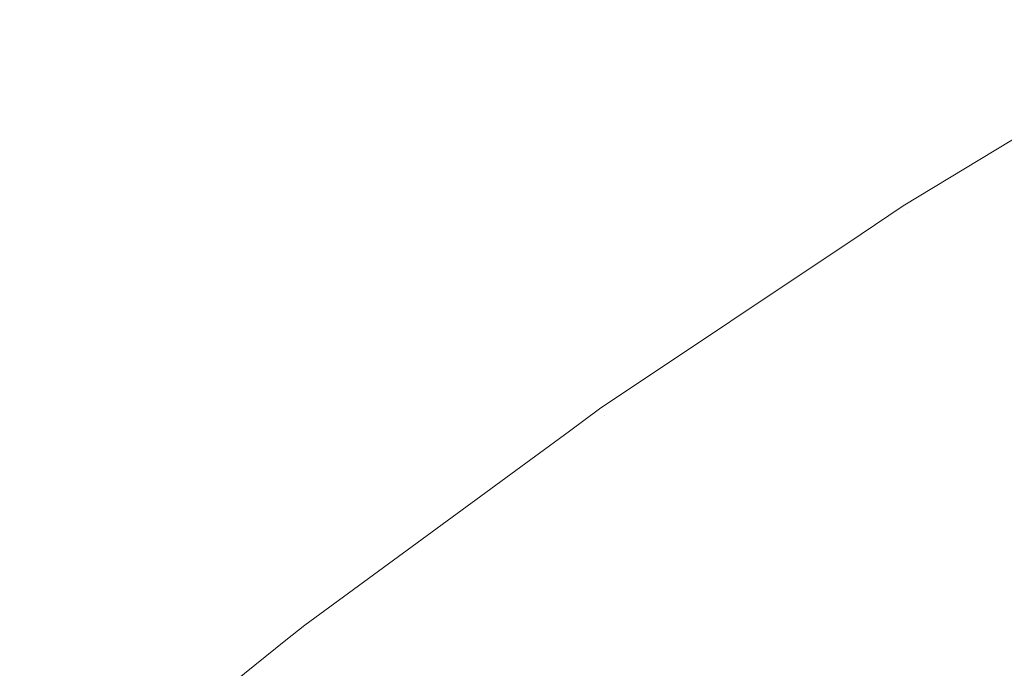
# Model space of a CAD drawing. Header units: centimetres. Extents: x -26 to 27.3, y 37.2 to 39.
# Tile 61 of 256: x -25.92401 to -25.91226, y 38.97893 to 38.98667. Entities that reach past the tile are written whole.
import ezdxf

# ---------------------------------------------------------------- set-up
doc = ezdxf.new("R2010")
doc.units = ezdxf.units.CM
doc.header["$LTSCALE"] = 2.54
doc.layers.add('Lucido design-1', color=7, linetype='Continuous')

# ---------------------------------------------------------------- blocks, each defined once
blk = doc.blocks.new('Gruppo-6-1')
at = {"color": 7, "linetype": 'Continuous', "lineweight": 9}
for points, invisible_edges in [([(-25.910396, 38.986313, -349.382667), (-25.913464, 38.984451, -349.382667), (-25.913438, 38.984411, -349.379592), (-25.90971, 38.986674, -349.379592)], 14), ([(-25.910396, 38.986313, -373.34943), (-25.913464, 38.984451, -373.34943), (-25.913438, 38.984411, -373.346355), (-25.90971, 38.986674, -373.346355)], 14), ([(-25.909686, 38.986632, -349.987027), (-25.913413, 38.984371, -349.987027), (-25.913464, 38.984451, -349.982667), (-25.910396, 38.986313, -349.982667)], 11), ([(-25.909686, 38.986632, -373.95379), (-25.913413, 38.984371, -373.95379), (-25.913464, 38.984451, -373.94943), (-25.910396, 38.986313, -373.94943)], 11), ([(-25.913323, 38.984231, -349.375446), (-25.909603, 38.986489, -349.375446), (-25.90971, 38.986674, -349.379592), (-25.913438, 38.984411, -349.379592)], 15), ([(-25.913323, 38.984231, -373.342209), (-25.909603, 38.986489, -373.342209), (-25.90971, 38.986674, -373.346355), (-25.913438, 38.984411, -373.346355)], 15), ([(-25.913413, 38.984371, -349.987027), (-25.909686, 38.986632, -349.987027), (-25.909553, 38.986402, -349.991159), (-25.91327, 38.984146, -349.991159)], 15), ([(-25.913413, 38.984371, -373.95379), (-25.909686, 38.986632, -373.95379), (-25.909553, 38.986402, -373.957922), (-25.91327, 38.984146, -373.957922)], 15), ([(-25.913116, 38.983905, -349.37131), (-25.90941, 38.986154, -349.37131), (-25.909603, 38.986489, -349.375446), (-25.913323, 38.984231, -349.375446)], 15), ([(-25.913116, 38.983905, -373.338073), (-25.90941, 38.986154, -373.338073), (-25.909603, 38.986489, -373.342209), (-25.913323, 38.984231, -373.342209)], 15), ([(-25.91327, 38.984146, -349.991159), (-25.909553, 38.986402, -349.991159), (-25.909335, 38.986024, -349.995273), (-25.913035, 38.983778, -349.995273)], 15), ([(-25.91327, 38.984146, -373.957922), (-25.909553, 38.986402, -373.957922), (-25.909335, 38.986024, -373.962036), (-25.913035, 38.983778, -373.962036)], 15), ([(-25.913464, 38.984451, -349.382667), (-25.910396, 38.986313, -349.382667), (-25.910396, 38.986313, -349.982667), (-25.913464, 38.984451, -349.982667)], 10), ([(-25.913464, 38.984451, -373.34943), (-25.910396, 38.986313, -373.34943), (-25.910396, 38.986313, -373.94943), (-25.913464, 38.984451, -373.94943)], 10), ([(-25.912816, 38.983435, -349.367189), (-25.909131, 38.985671, -349.367189), (-25.90941, 38.986154, -349.37131), (-25.913116, 38.983905, -349.37131)], 15), ([(-25.912816, 38.983435, -373.333952), (-25.909131, 38.985671, -373.333952), (-25.90941, 38.986154, -373.338073), (-25.913116, 38.983905, -373.338073)], 15), ([(-25.913035, 38.983778, -349.995273), (-25.909335, 38.986024, -349.995273), (-25.909032, 38.985499, -349.999363), (-25.912709, 38.983267, -349.999363)], 15), ([(-25.913035, 38.983778, -373.962036), (-25.909335, 38.986024, -373.962036), (-25.909032, 38.985499, -373.966126), (-25.912709, 38.983267, -373.966126)], 15), ([(-25.912424, 38.98282, -349.363092), (-25.908766, 38.985039, -349.363092), (-25.909131, 38.985671, -349.367189), (-25.912816, 38.983435, -349.367189)], 15), ([(-25.912424, 38.98282, -373.329855), (-25.908766, 38.985039, -373.329855), (-25.909131, 38.985671, -373.333952), (-25.912816, 38.983435, -373.333952)], 15), ([(-25.912709, 38.983267, -349.999363), (-25.909032, 38.985499, -349.999363), (-25.908645, 38.984829, -350.00342), (-25.912294, 38.982615, -350.00342)], 15), ([(-25.912709, 38.983267, -373.966126), (-25.909032, 38.985499, -373.966126), (-25.908645, 38.984829, -373.970183), (-25.912294, 38.982615, -373.970183)], 15), ([(-25.91194, 38.98206, -349.359025), (-25.908316, 38.984259, -349.359025), (-25.908766, 38.985039, -349.363092), (-25.912424, 38.98282, -349.363092)], 15), ([(-25.91194, 38.98206, -373.325788), (-25.908316, 38.984259, -373.325788), (-25.908766, 38.985039, -373.329855), (-25.912424, 38.98282, -373.329855)], 15), ([(-25.912294, 38.982615, -350.00342), (-25.908645, 38.984829, -350.00342), (-25.908175, 38.984015, -350.007438), (-25.911789, 38.981823, -350.007438)], 15), ([(-25.912294, 38.982615, -373.970183), (-25.908645, 38.984829, -373.970183), (-25.908175, 38.984015, -373.974201), (-25.911789, 38.981823, -373.974201)], 15), ([(-25.913969, 38.984113, -349.382667), (-25.917091, 38.982027, -349.382667), (-25.917064, 38.981988, -349.379592), (-25.913438, 38.984411, -349.379592)], 14), ([(-25.913969, 38.984113, -373.34943), (-25.917091, 38.982027, -373.34943), (-25.917064, 38.981988, -373.346355), (-25.913438, 38.984411, -373.346355)], 14), ([(-25.916942, 38.981813, -349.375446), (-25.913323, 38.984231, -349.375446), (-25.913438, 38.984411, -349.379592), (-25.917064, 38.981988, -349.379592)], 15), ([(-25.916942, 38.981813, -373.342209), (-25.913323, 38.984231, -373.342209), (-25.913438, 38.984411, -373.346355), (-25.917064, 38.981988, -373.346355)], 15), ([(-25.913438, 38.984411, -349.379592), (-25.913464, 38.984451, -349.382667), (-25.913969, 38.984113, -349.382667)], 9), ([(-25.913464, 38.984451, -349.982667), (-25.913969, 38.984113, -349.982667), (-25.913969, 38.984113, -349.382667), (-25.913464, 38.984451, -349.382667)], 10), ([(-25.913969, 38.984113, -349.982667), (-25.913464, 38.984451, -349.982667), (-25.913413, 38.984371, -349.987027)], 10), ([(-25.913438, 38.984411, -373.346355), (-25.913464, 38.984451, -373.34943), (-25.913969, 38.984113, -373.34943)], 9), ([(-25.913464, 38.984451, -373.94943), (-25.913969, 38.984113, -373.94943), (-25.913969, 38.984113, -373.34943), (-25.913464, 38.984451, -373.34943)], 10), ([(-25.913969, 38.984113, -373.94943), (-25.913464, 38.984451, -373.94943), (-25.913413, 38.984371, -373.95379)], 10), ([(-25.913413, 38.984371, -349.987027), (-25.917037, 38.981949, -349.987027), (-25.917091, 38.982027, -349.982667), (-25.913969, 38.984113, -349.982667)], 11), ([(-25.913413, 38.984371, -373.95379), (-25.917037, 38.981949, -373.95379), (-25.917091, 38.982027, -373.94943), (-25.913969, 38.984113, -373.94943)], 11), ([(-25.917037, 38.981949, -349.987027), (-25.913413, 38.984371, -349.987027), (-25.91327, 38.984146, -349.991159), (-25.916884, 38.981731, -349.991159)], 15), ([(-25.917037, 38.981949, -373.95379), (-25.913413, 38.984371, -373.95379), (-25.91327, 38.984146, -373.957922), (-25.916884, 38.981731, -373.957922)], 15), ([(-25.91672, 38.981497, -349.37131), (-25.913116, 38.983905, -349.37131), (-25.913323, 38.984231, -349.375446), (-25.916942, 38.981813, -349.375446)], 15), ([(-25.91672, 38.981497, -373.338073), (-25.913116, 38.983905, -373.338073), (-25.913323, 38.984231, -373.342209), (-25.916942, 38.981813, -373.342209)], 15), ([(-25.917091, 38.982027, -349.382667), (-25.913969, 38.984113, -349.382667), (-25.913969, 38.984113, -349.982667), (-25.917091, 38.982027, -349.982667)], 10), ([(-25.917091, 38.982027, -373.34943), (-25.913969, 38.984113, -373.34943), (-25.913969, 38.984113, -373.94943), (-25.917091, 38.982027, -373.94943)], 10), ([(-25.916884, 38.981731, -349.991159), (-25.91327, 38.984146, -349.991159), (-25.913035, 38.983778, -349.995273), (-25.916634, 38.981374, -349.995273)], 15), ([(-25.916884, 38.981731, -373.957922), (-25.91327, 38.984146, -373.957922), (-25.913035, 38.983778, -373.962036), (-25.916634, 38.981374, -373.962036)], 15), ([(-25.9164, 38.98104, -349.367189), (-25.912816, 38.983435, -349.367189), (-25.913116, 38.983905, -349.37131), (-25.91672, 38.981497, -349.37131)], 15), ([(-25.9164, 38.98104, -373.333952), (-25.912816, 38.983435, -373.333952), (-25.913116, 38.983905, -373.338073), (-25.91672, 38.981497, -373.338073)], 15), ([(-25.916634, 38.981374, -349.995273), (-25.913035, 38.983778, -349.995273), (-25.912709, 38.983267, -349.999363), (-25.916286, 38.980877, -349.999363)], 15), ([(-25.916634, 38.981374, -373.962036), (-25.913035, 38.983778, -373.962036), (-25.912709, 38.983267, -373.966126), (-25.916286, 38.980877, -373.966126)], 15), ([(-25.915982, 38.980442, -349.363092), (-25.912424, 38.98282, -349.363092), (-25.912816, 38.983435, -349.367189), (-25.9164, 38.98104, -349.367189)], 15), ([(-25.915982, 38.980442, -373.329855), (-25.912424, 38.98282, -373.329855), (-25.912816, 38.983435, -373.333952), (-25.9164, 38.98104, -373.333952)], 15), ([(-25.916286, 38.980877, -349.999363), (-25.912709, 38.983267, -349.999363), (-25.912294, 38.982615, -350.00342), (-25.915843, 38.980244, -350.00342)], 15), ([(-25.916286, 38.980877, -373.966126), (-25.912709, 38.983267, -373.966126), (-25.912294, 38.982615, -373.970183), (-25.915843, 38.980244, -373.970183)], 15), ([(-25.915465, 38.979705, -349.359025), (-25.91194, 38.98206, -349.359025), (-25.912424, 38.98282, -349.363092), (-25.915982, 38.980442, -349.363092)], 15), ([(-25.915465, 38.979705, -373.325788), (-25.91194, 38.98206, -373.325788), (-25.912424, 38.98282, -373.329855), (-25.915982, 38.980442, -373.329855)], 15), ([(-25.915843, 38.980244, -350.00342), (-25.912294, 38.982615, -350.00342), (-25.911789, 38.981823, -350.007438), (-25.915304, 38.979474, -350.007438)], 15), ([(-25.915843, 38.980244, -373.970183), (-25.912294, 38.982615, -373.970183), (-25.911789, 38.981823, -373.974201), (-25.915304, 38.979474, -373.974201)], 15), ([(-25.914852, 38.978829, -349.354995), (-25.911366, 38.981158, -349.354995), (-25.91194, 38.98206, -349.359025), (-25.915465, 38.979705, -349.359025)], 15), ([(-25.914852, 38.978829, -373.321758), (-25.911366, 38.981158, -373.321758), (-25.91194, 38.98206, -373.325788), (-25.915465, 38.979705, -373.325788)], 15), ([(-25.917451, 38.981764, -349.382667), (-25.92061, 38.979447, -349.382667), (-25.920581, 38.97941, -349.379592), (-25.917064, 38.981988, -349.379592)], 14), ([(-25.917451, 38.981764, -373.34943), (-25.92061, 38.979447, -373.34943), (-25.920581, 38.97941, -373.346355), (-25.917064, 38.981988, -373.346355)], 14), ([(-25.917037, 38.981949, -349.987027), (-25.920552, 38.979372, -349.987027), (-25.92061, 38.979447, -349.982667), (-25.917451, 38.981764, -349.982667)], 11), ([(-25.917037, 38.981949, -373.95379), (-25.920552, 38.979372, -373.95379), (-25.92061, 38.979447, -373.94943), (-25.917451, 38.981764, -373.94943)], 11), ([(-25.920451, 38.97924, -349.375446), (-25.916942, 38.981813, -349.375446), (-25.917064, 38.981988, -349.379592), (-25.920581, 38.97941, -349.379592)], 15), ([(-25.920451, 38.97924, -373.342209), (-25.916942, 38.981813, -373.342209), (-25.917064, 38.981988, -373.346355), (-25.920581, 38.97941, -373.346355)], 15), ([(-25.920552, 38.979372, -349.987027), (-25.917037, 38.981949, -349.987027), (-25.916884, 38.981731, -349.991159), (-25.92039, 38.979161, -349.991159)], 15), ([(-25.920552, 38.979372, -373.95379), (-25.917037, 38.981949, -373.95379), (-25.916884, 38.981731, -373.957922), (-25.92039, 38.979161, -373.957922)], 15), ([(-25.917064, 38.981988, -349.379592), (-25.917091, 38.982027, -349.382667), (-25.917451, 38.981764, -349.382667)], 9), ([(-25.917091, 38.982027, -349.982667), (-25.917451, 38.981764, -349.982667), (-25.917451, 38.981764, -349.382667), (-25.917091, 38.982027, -349.382667)], 10), ([(-25.917451, 38.981764, -349.982667), (-25.917091, 38.982027, -349.982667), (-25.917037, 38.981949, -349.987027)], 10), ([(-25.917064, 38.981988, -373.346355), (-25.917091, 38.982027, -373.34943), (-25.917451, 38.981764, -373.34943)], 9), ([(-25.917091, 38.982027, -373.94943), (-25.917451, 38.981764, -373.94943), (-25.917451, 38.981764, -373.34943), (-25.917091, 38.982027, -373.34943)], 10), ([(-25.917451, 38.981764, -373.94943), (-25.917091, 38.982027, -373.94943), (-25.917037, 38.981949, -373.95379)], 10), ([(-25.920216, 38.978934, -349.37131), (-25.91672, 38.981497, -349.37131), (-25.916942, 38.981813, -349.375446), (-25.920451, 38.97924, -349.375446)], 15), ([(-25.920216, 38.978934, -373.338073), (-25.91672, 38.981497, -373.338073), (-25.916942, 38.981813, -373.342209), (-25.920451, 38.97924, -373.342209)], 15), ([(-25.915304, 38.979474, -350.007438), (-25.911789, 38.981823, -350.007438), (-25.911196, 38.980892, -350.011411), (-25.914671, 38.97857, -350.011411)], 15), ([(-25.915304, 38.979474, -373.974201), (-25.911789, 38.981823, -373.974201), (-25.911196, 38.980892, -373.978174), (-25.914671, 38.97857, -373.978174)], 15), ([(-25.92061, 38.979447, -349.382667), (-25.917451, 38.981764, -349.382667), (-25.917451, 38.981764, -349.982667), (-25.92061, 38.979447, -349.982667)], 10), ([(-25.92061, 38.979447, -373.34943), (-25.917451, 38.981764, -373.34943), (-25.917451, 38.981764, -373.94943), (-25.92061, 38.979447, -373.94943)], 10), ([(-25.92039, 38.979161, -349.991159), (-25.916884, 38.981731, -349.991159), (-25.916634, 38.981374, -349.995273), (-25.920124, 38.978814, -349.995273)], 15), ([(-25.92039, 38.979161, -373.957922), (-25.916884, 38.981731, -373.957922), (-25.916634, 38.981374, -373.962036), (-25.920124, 38.978814, -373.962036)], 15), ([(-25.919876, 38.978491, -349.367189), (-25.9164, 38.98104, -349.367189), (-25.91672, 38.981497, -349.37131), (-25.920216, 38.978934, -349.37131)], 15), ([(-25.919876, 38.978491, -373.333952), (-25.9164, 38.98104, -373.333952), (-25.91672, 38.981497, -373.338073), (-25.920216, 38.978934, -373.338073)], 15), ([(-25.920124, 38.978814, -349.995273), (-25.916634, 38.981374, -349.995273), (-25.916286, 38.980877, -349.999363), (-25.919755, 38.978334, -349.999363)], 15), ([(-25.920124, 38.978814, -373.962036), (-25.916634, 38.981374, -373.962036), (-25.916286, 38.980877, -373.966126), (-25.919755, 38.978334, -373.966126)], 15), ([(-25.914141, 38.977814, -349.35101), (-25.9107, 38.980114, -349.35101), (-25.911366, 38.981158, -349.354995), (-25.914852, 38.978829, -349.354995)], 15), ([(-25.914141, 38.977814, -373.317773), (-25.9107, 38.980114, -373.317773), (-25.911366, 38.981158, -373.321758), (-25.914852, 38.978829, -373.321758)], 15), ([(-25.919432, 38.977913, -349.363092), (-25.915982, 38.980442, -349.363092), (-25.9164, 38.98104, -349.367189), (-25.919876, 38.978491, -349.367189)], 15), ([(-25.919432, 38.977913, -373.329855), (-25.915982, 38.980442, -373.329855), (-25.9164, 38.98104, -373.333952), (-25.919876, 38.978491, -373.333952)], 15), ([(-25.919755, 38.978334, -349.999363), (-25.916286, 38.980877, -349.999363), (-25.915843, 38.980244, -350.00342), (-25.919284, 38.97772, -350.00342)], 15), ([(-25.919755, 38.978334, -373.966126), (-25.916286, 38.980877, -373.966126), (-25.915843, 38.980244, -373.970183), (-25.919284, 38.97772, -373.970183)], 15), ([(-25.914671, 38.97857, -350.011411), (-25.911196, 38.980892, -350.011411), (-25.910516, 38.979825, -350.015332), (-25.913945, 38.977534, -350.015332)], 15), ([(-25.914671, 38.97857, -373.978174), (-25.911196, 38.980892, -373.978174), (-25.910516, 38.979825, -373.982095), (-25.913945, 38.977534, -373.982095)], 15), ([(-25.918884, 38.977198, -349.359025), (-25.915465, 38.979705, -349.359025), (-25.915982, 38.980442, -349.363092), (-25.919432, 38.977913, -349.363092)], 15), ([(-25.918884, 38.977198, -373.325788), (-25.915465, 38.979705, -373.325788), (-25.915982, 38.980442, -373.329855), (-25.919432, 38.977913, -373.329855)], 15), ([(-25.919284, 38.97772, -350.00342), (-25.915843, 38.980244, -350.00342), (-25.915304, 38.979474, -350.007438), (-25.918712, 38.976975, -350.007438)], 15), ([(-25.919284, 38.97772, -373.970183), (-25.915843, 38.980244, -373.970183), (-25.915304, 38.979474, -373.974201), (-25.918712, 38.976975, -373.974201)], 15), ([(-25.913336, 38.976664, -349.347077), (-25.909946, 38.978929, -349.347077), (-25.9107, 38.980114, -349.35101), (-25.914141, 38.977814, -349.35101)], 15), ([(-25.913336, 38.976664, -373.31384), (-25.909946, 38.978929, -373.31384), (-25.9107, 38.980114, -373.317773), (-25.914141, 38.977814, -373.317773)], 15), ([(-25.913945, 38.977534, -350.015332), (-25.910516, 38.979825, -350.015332), (-25.909751, 38.978623, -350.019194), (-25.913128, 38.976367, -350.019194)], 15), ([(-25.913945, 38.977534, -373.982095), (-25.910516, 38.979825, -373.982095), (-25.909751, 38.978623, -373.985957), (-25.913128, 38.976367, -373.985957)], 15), ([(-25.918233, 38.976349, -349.354995), (-25.914852, 38.978829, -349.354995), (-25.915465, 38.979705, -349.359025), (-25.918884, 38.977198, -349.359025)], 15), ([(-25.918233, 38.976349, -373.321758), (-25.914852, 38.978829, -373.321758), (-25.915465, 38.979705, -373.325788), (-25.918884, 38.977198, -373.325788)], 15), ([(-25.920581, 38.97941, -349.379592), (-25.92061, 38.979447, -349.382667), (-25.920834, 38.979267, -349.382667)], 9), ([(-25.92061, 38.979447, -349.982667), (-25.920834, 38.979267, -349.982667), (-25.920834, 38.979267, -349.382667), (-25.92061, 38.979447, -349.382667)], 10), ([(-25.920834, 38.979267, -349.982667), (-25.92061, 38.979447, -349.982667), (-25.920552, 38.979372, -349.987027)], 10), ([(-25.920581, 38.97941, -373.346355), (-25.92061, 38.979447, -373.34943), (-25.920834, 38.979267, -373.34943)], 9), ([(-25.92061, 38.979447, -373.94943), (-25.920834, 38.979267, -373.94943), (-25.920834, 38.979267, -373.34943), (-25.92061, 38.979447, -373.34943)], 10), ([(-25.920834, 38.979267, -373.94943), (-25.92061, 38.979447, -373.94943), (-25.920552, 38.979372, -373.95379)], 10), ([(-25.918712, 38.976975, -350.007438), (-25.915304, 38.979474, -350.007438), (-25.914671, 38.97857, -350.011411), (-25.918041, 38.976099, -350.011411)], 15), ([(-25.918712, 38.976975, -373.974201), (-25.915304, 38.979474, -373.974201), (-25.914671, 38.97857, -373.978174), (-25.918041, 38.976099, -373.978174)], 15), ([(-25.920834, 38.979267, -349.382667), (-25.924012, 38.976716, -349.382667), (-25.923982, 38.97668, -349.379592), (-25.920581, 38.97941, -349.379592)], 14), ([(-25.920834, 38.979267, -373.34943), (-25.924012, 38.976716, -373.34943), (-25.923982, 38.97668, -373.346355), (-25.920581, 38.97941, -373.346355)], 14), ([(-25.920552, 38.979372, -349.987027), (-25.923951, 38.976644, -349.987027), (-25.924012, 38.976716, -349.982667), (-25.920834, 38.979267, -349.982667)], 11), ([(-25.920552, 38.979372, -373.95379), (-25.923951, 38.976644, -373.95379), (-25.924012, 38.976716, -373.94943), (-25.920834, 38.979267, -373.94943)], 11), ([(-25.923845, 38.976517, -349.375446), (-25.920451, 38.97924, -349.375446), (-25.920581, 38.97941, -349.379592), (-25.923982, 38.97668, -349.379592)], 15), ([(-25.923845, 38.976517, -373.342209), (-25.920451, 38.97924, -373.342209), (-25.920581, 38.97941, -373.346355), (-25.923982, 38.97668, -373.346355)], 15), ([(-25.923951, 38.976644, -349.987027), (-25.920552, 38.979372, -349.987027), (-25.92039, 38.979161, -349.991159), (-25.92378, 38.97644, -349.991159)], 15), ([(-25.923951, 38.976644, -373.95379), (-25.920552, 38.979372, -373.95379), (-25.92039, 38.979161, -373.957922), (-25.92378, 38.97644, -373.957922)], 15), ([(-25.924012, 38.976716, -349.382667), (-25.920834, 38.979267, -349.382667), (-25.920834, 38.979267, -349.982667), (-25.924012, 38.976716, -349.982667)], 10), ([(-25.924012, 38.976716, -373.34943), (-25.920834, 38.979267, -373.34943), (-25.920834, 38.979267, -373.94943), (-25.924012, 38.976716, -373.94943)], 10), ([(-25.923597, 38.976221, -349.37131), (-25.920216, 38.978934, -349.37131), (-25.920451, 38.97924, -349.375446), (-25.923845, 38.976517, -349.375446)], 15), ([(-25.923597, 38.976221, -373.338073), (-25.920216, 38.978934, -373.338073), (-25.920451, 38.97924, -373.342209), (-25.923845, 38.976517, -373.342209)], 15), ([(-25.92378, 38.97644, -349.991159), (-25.92039, 38.979161, -349.991159), (-25.920124, 38.978814, -349.995273), (-25.9235, 38.976105, -349.995273)], 15), ([(-25.92378, 38.97644, -373.957922), (-25.92039, 38.979161, -373.957922), (-25.920124, 38.978814, -373.962036), (-25.9235, 38.976105, -373.962036)], 15), ([(-25.923238, 38.975793, -349.367189), (-25.919876, 38.978491, -349.367189), (-25.920216, 38.978934, -349.37131), (-25.923597, 38.976221, -349.37131)], 15), ([(-25.923238, 38.975793, -373.333952), (-25.919876, 38.978491, -373.333952), (-25.920216, 38.978934, -373.338073), (-25.923597, 38.976221, -373.338073)], 15)]:
    blk.add_3dface(points, dxfattribs=dict(at, invisible_edges=invisible_edges))

msp = doc.modelspace()

# ---------------------------------------------------------------- block references
at = {"layer": 'Lucido design-1', "color": 7}
msp.add_blockref('Gruppo-6-1', (0, 0), dxfattribs=at)

doc.saveas('drawing.dxf')
